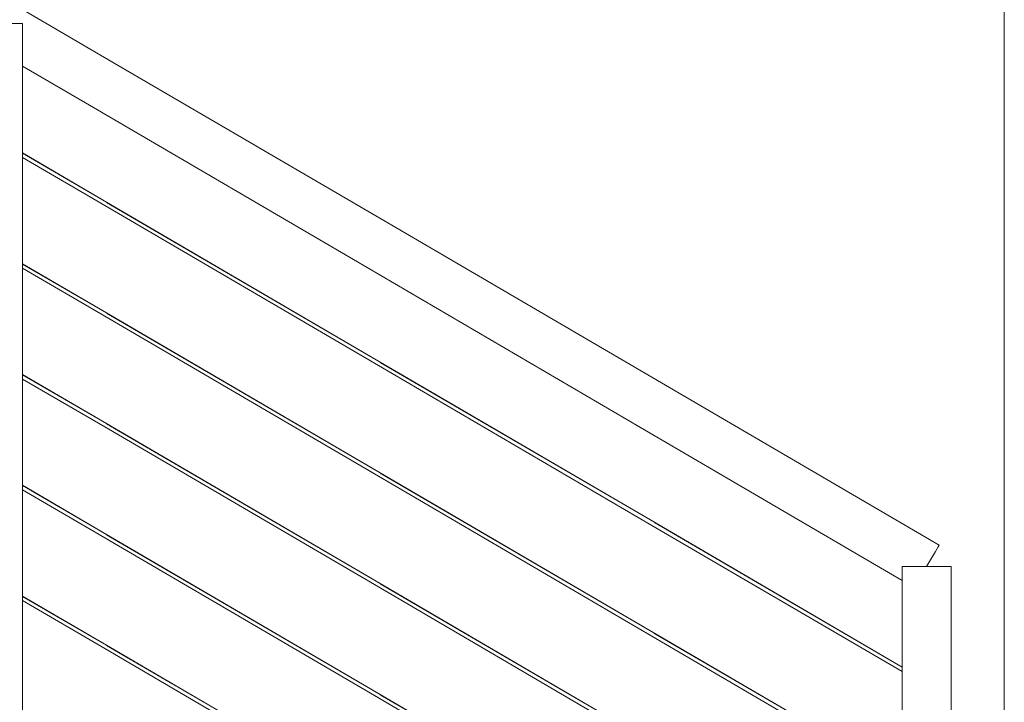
# Model space of a CAD drawing. Header units: millimetres. Extents: x -101298 to -58298, y 45839 to 66839.
# Tile 90 of 124: x -83015 to -82008, y 58194 to 58892. Entities that reach past the tile are written whole.
import ezdxf

# ---------------------------------------------------------------- set-up
doc = ezdxf.new("R2010")
doc.units = ezdxf.units.MM
doc.header["$MEASUREMENT"] = 0
doc.linetypes.add('Wipeout_Contour', pattern=[1000, 0, -1000])
doc.layers.add('Nowe_Konstrukcja - Schody', color=7, linetype='Continuous')
doc.layers.add('Nowe_Konstrukcja - Ściany zew', color=7, linetype='Continuous')
doc.layers.add('Nowe_Konstrukcja - Schody_Nr_pióra__101', color=250, linetype='Continuous', lineweight=13, true_color=0x333333)
doc.layers.add('Nowe_Konstrukcja - Ściany zew_Nr_pióra__3', color=7, linetype='Continuous', lineweight=13)

msp = doc.modelspace()

# ---------------------------------------------------------------- linework, layer by layer
at = {"layer": 'Nowe_Konstrukcja - Ściany zew_Nr_pióra__3', "color": 7, "linetype": 'Continuous', "lineweight": 13}
msp.add_line((-82007.8, 60269.4), (-82007.8, 57269.4), dxfattribs=at)

# ---------------------------------------------------------------- wipeouts: each hides what was drawn before it
at = {"color": 254, "linetype": 'Wipeout_Contour', "lineweight": 0, "ltscale": 404470.262499}
msp.add_wipeout([(-83012.3, 58189.3), (-82557.5, 57923.5), (-82464.5, 57977.9), (-83012.3, 58298)], dxfattribs=at).dxf.layer = 'Nowe_Konstrukcja - Ściany zew'

# ---------------------------------------------------------------- next in the draw order: wipeouts: each hides what was drawn before it
at = {"color": 254, "linetype": 'Wipeout_Contour', "lineweight": 0, "ltscale": 707145.443161}
msp.add_wipeout([(-83012.3, 58642.6), (-82366.3, 58265.1), (-82169.7, 58150.2), (-82112.3, 58183.7), (-82112.3, 58225.3), (-82368.3, 58374.9), (-83012.3, 58751.3)], dxfattribs=at).dxf.layer = 'Nowe_Konstrukcja - Ściany zew'

# ---------------------------------------------------------------- next in the draw order: wipeouts: each hides what was drawn before it
at = {"color": 254, "linetype": 'Wipeout_Contour', "lineweight": 0, "ltscale": 505472.79886}
msp.add_wipeout([(-83012.3, 58638), (-83012.3, 58529.3), (-82266.6, 58093.5), (-82173.6, 58147.9), (-82368.3, 58261.6)], dxfattribs=at).dxf.layer = 'Nowe_Konstrukcja - Ściany zew'

# ---------------------------------------------------------------- next in the draw order: wipeouts: each hides what was drawn before it
at = {"color": 254, "linetype": 'Wipeout_Contour', "lineweight": 0, "ltscale": 404544.329949}
msp.add_wipeout([(-83012.3, 58415.9), (-82363.6, 58036.9), (-82270.6, 58091.2), (-83012.3, 58524.6)], dxfattribs=at).dxf.layer = 'Nowe_Konstrukcja - Ściany zew'

# ---------------------------------------------------------------- next in the draw order: wipeouts: each hides what was drawn before it
at = {"color": 254, "linetype": 'Wipeout_Contour', "lineweight": 0, "ltscale": 404507.111943}
msp.add_wipeout([(-82367.6, 58034.5), (-83012.3, 58411.3), (-83012.3, 58302.6), (-82460.6, 57980.2)], dxfattribs=at).dxf.layer = 'Nowe_Konstrukcja - Ściany zew'

# ---------------------------------------------------------------- next in the draw order: wipeouts: each hides what was drawn before it
at = {"color": 254, "linetype": 'Wipeout_Contour', "lineweight": 0, "ltscale": 606814.156322}
msp.add_wipeout([(-83012.3, 58755.9), (-82366.3, 58378.4), (-82112.3, 58230), (-82112.3, 58318.7), (-82379.9, 58475.1), (-83012.3, 58844.7)], dxfattribs=at).dxf.layer = 'Nowe_Konstrukcja - Ściany zew'

# ---------------------------------------------------------------- next in the draw order: wipeouts: each hides what was drawn before it
at = {"color": 254, "linetype": 'Wipeout_Contour', "lineweight": 0, "ltscale": 403478.594637}
msp.add_wipeout([(-82379.9, 58475.1), (-82112.3, 58318.7), (-82112.3, 58320.9), (-82378.9, 58476.7)], dxfattribs=at).dxf.layer = 'Nowe_Konstrukcja - Schody'
at = {"color": 254, "linetype": 'Wipeout_Contour', "lineweight": 0, "ltscale": 404718.386995}
msp.add_wipeout([(-82648.3, 58085.2), (-82648, 58085.8), (-82928, 58249.4), (-82928.3, 58248.9)], dxfattribs=at).dxf.layer = 'Nowe_Konstrukcja - Schody'

# ---------------------------------------------------------------- next in the draw order: wipeouts: each hides what was drawn before it
at = {"color": 254, "linetype": 'Wipeout_Contour', "lineweight": 0, "ltscale": 403484.161769}
msp.add_wipeout([(-82378.9, 58476.7), (-82112.3, 58320.9), (-82112.3, 58327.2), (-82376.2, 58481.4)], dxfattribs=at).dxf.layer = 'Nowe_Konstrukcja - Schody'
at = {"color": 254, "linetype": 'Wipeout_Contour', "lineweight": 0, "ltscale": 404719.193414}
msp.add_wipeout([(-82647.3, 58087), (-82646.5, 58088.2), (-82926.5, 58251.8), (-82927.3, 58250.6)], dxfattribs=at).dxf.layer = 'Nowe_Konstrukcja - Schody'

# ---------------------------------------------------------------- next in the draw order: wipeouts: each hides what was drawn before it
at = {"color": 254, "linetype": 'Wipeout_Contour', "lineweight": 0, "ltscale": 504210.781224}
msp.add_wipeout([(-82376.2, 58481.4), (-82112.3, 58327.2), (-82112.3, 58333), (-82106.2, 58333), (-82372.1, 58488.4)], dxfattribs=at).dxf.layer = 'Nowe_Konstrukcja - Schody'
at = {"color": 254, "linetype": 'Wipeout_Contour', "lineweight": 0, "ltscale": 404719.527482}
msp.add_wipeout([(-82646.5, 58088.2), (-82646.3, 58088.7), (-82926.3, 58252.3), (-82926.5, 58251.8)], dxfattribs=at).dxf.layer = 'Nowe_Konstrukcja - Schody'

# ---------------------------------------------------------------- next in the draw order: wipeouts: each hides what was drawn before it
at = {"color": 254, "linetype": 'Wipeout_Contour', "lineweight": 0, "ltscale": 404741.075257}
msp.add_wipeout([(-82379.9, 58475.1), (-82378.9, 58476.7), (-82658.9, 58640.4), (-82659.9, 58638.7)], dxfattribs=at).dxf.layer = 'Nowe_Konstrukcja - Schody'
at = {"color": 254, "linetype": 'Wipeout_Contour', "lineweight": 0, "ltscale": 403471.962137}
msp.add_wipeout([(-82367.3, 58496.7), (-82372.1, 58488.4), (-82106.2, 58333), (-82087.3, 58333)], dxfattribs=at).dxf.layer = 'Nowe_Konstrukcja - Schody'
at = {"color": 254, "linetype": 'Wipeout_Contour', "lineweight": 0, "ltscale": 403686.580245}
msp.add_wipeout([(-82368.3, 58034.9), (-82368, 58035.5), (-82648, 58199.1), (-82648.3, 58198.6)], dxfattribs=at).dxf.layer = 'Nowe_Konstrukcja - Schody'

# ---------------------------------------------------------------- next in the draw order: wipeouts: each hides what was drawn before it
at = {"color": 254, "linetype": 'Wipeout_Contour', "lineweight": 0, "ltscale": 404742.366771}
msp.add_wipeout([(-82378.9, 58476.7), (-82376.2, 58481.4), (-82656.2, 58645), (-82658.9, 58640.4)], dxfattribs=at).dxf.layer = 'Nowe_Konstrukcja - Schody'
at = {"color": 254, "linetype": 'Wipeout_Contour', "lineweight": 0, "ltscale": 403459.119663}
msp.add_wipeout([(-82087.3, 58333), (-82082.4, 58341.3), (-82362.4, 58504.9), (-82367.3, 58496.7)], dxfattribs=at).dxf.layer = 'Nowe_Konstrukcja - Schody'
at = {"color": 254, "linetype": 'Wipeout_Contour', "lineweight": 0, "ltscale": 403687.398088}
msp.add_wipeout([(-82367.3, 58036.7), (-82366.5, 58037.9), (-82646.5, 58201.5), (-82647.3, 58200.3)], dxfattribs=at).dxf.layer = 'Nowe_Konstrukcja - Schody'

# ---------------------------------------------------------------- next in the draw order: wipeouts: each hides what was drawn before it
at = {"color": 254, "linetype": 'Wipeout_Contour', "lineweight": 0, "ltscale": 404744.754451}
msp.add_wipeout([(-82376.2, 58481.4), (-82372.1, 58488.4), (-82652.1, 58652), (-82656.2, 58645)], dxfattribs=at).dxf.layer = 'Nowe_Konstrukcja - Schody'
at = {"color": 254, "linetype": 'Wipeout_Contour', "lineweight": 0, "ltscale": 403462.257947}
msp.add_wipeout([(-82082.4, 58341.3), (-82078.3, 58348.3), (-82358.3, 58511.9), (-82362.4, 58504.9)], dxfattribs=at).dxf.layer = 'Nowe_Konstrukcja - Schody'
at = {"color": 254, "linetype": 'Wipeout_Contour', "lineweight": 0, "ltscale": 501957.981388}
msp.add_wipeout([(-82112.3, 58333), (-82112.3, 57433), (-82087.3, 57433), (-82062.3, 57433), (-82062.3, 58333)], dxfattribs=at).dxf.layer = 'Nowe_Konstrukcja - Schody'
at = {"color": 254, "linetype": 'Wipeout_Contour', "lineweight": 0, "ltscale": 403687.736889}
msp.add_wipeout([(-82366.5, 58037.9), (-82366.3, 58038.4), (-82646.3, 58202), (-82646.5, 58201.5)], dxfattribs=at).dxf.layer = 'Nowe_Konstrukcja - Schody'

# ---------------------------------------------------------------- next in the draw order: linework, layer by layer
at = {"layer": 'Nowe_Konstrukcja - Schody_Nr_pióra__101', "color": 250, "linetype": 'Continuous', "lineweight": 13, "true_color": 0x333333}
for p, q in [((-82087.3, 58333), (-82082.4, 58341.3)), ((-82062.3, 57433), (-82062.3, 58333))]:
    msp.add_line(p, q, dxfattribs=at)

# ---------------------------------------------------------------- next in the draw order: wipeouts: each hides what was drawn before it
at = {"color": 254, "linetype": 'Wipeout_Contour', "lineweight": 0, "ltscale": 406033.278791}
msp.add_wipeout([(-82659.9, 58638.7), (-82658.9, 58640.4), (-82938.9, 58804), (-82939.9, 58802.4)], dxfattribs=at).dxf.layer = 'Nowe_Konstrukcja - Schody'
at = {"color": 254, "linetype": 'Wipeout_Contour', "lineweight": 0, "ltscale": 404747.876675}
msp.add_wipeout([(-82372.1, 58488.4), (-82367.3, 58496.7), (-82647.3, 58660.3), (-82652.1, 58652)], dxfattribs=at).dxf.layer = 'Nowe_Konstrukcja - Schody'
at = {"color": 254, "linetype": 'Wipeout_Contour', "lineweight": 0, "ltscale": 403464.661859}
msp.add_wipeout([(-82078.3, 58348.3), (-82075.6, 58353), (-82355.6, 58516.6), (-82358.3, 58511.9)], dxfattribs=at).dxf.layer = 'Nowe_Konstrukcja - Schody'

# ---------------------------------------------------------------- next in the draw order: wipeouts: each hides what was drawn before it
at = {"color": 254, "linetype": 'Wipeout_Contour', "lineweight": 0, "ltscale": 406034.566193}
msp.add_wipeout([(-82658.9, 58640.4), (-82656.2, 58645), (-82936.2, 58808.7), (-82938.9, 58804)], dxfattribs=at).dxf.layer = 'Nowe_Konstrukcja - Schody'
at = {"color": 254, "linetype": 'Wipeout_Contour', "lineweight": 0, "ltscale": 404751.259441}
msp.add_wipeout([(-82367.3, 58496.7), (-82362.4, 58504.9), (-82642.4, 58668.6), (-82647.3, 58660.3)], dxfattribs=at).dxf.layer = 'Nowe_Konstrukcja - Schody'
at = {"color": 254, "linetype": 'Wipeout_Contour', "lineweight": 0, "ltscale": 403465.963537}
msp.add_wipeout([(-82075.6, 58353), (-82074.6, 58354.6), (-82354.6, 58518.3), (-82355.6, 58516.6)], dxfattribs=at).dxf.layer = 'Nowe_Konstrukcja - Schody'

# ---------------------------------------------------------------- next in the draw order: linework, layer by layer
at = {"layer": 'Nowe_Konstrukcja - Schody_Nr_pióra__101', "color": 250, "linetype": 'Continuous', "lineweight": 13, "true_color": 0x333333}
for p, q in [((-82075.6, 58353), (-82074.6, 58354.6)), ((-82082.4, 58341.3), (-82078.3, 58348.3)), ((-82078.3, 58348.3), (-82075.6, 58353))]:
    msp.add_line(p, q, dxfattribs=at)

# ---------------------------------------------------------------- next in the draw order: wipeouts: each hides what was drawn before it
at = {"color": 254, "linetype": 'Wipeout_Contour', "lineweight": 0, "ltscale": 406036.946273}
msp.add_wipeout([(-82656.2, 58645), (-82652.1, 58652), (-82932.1, 58815.7), (-82936.2, 58808.7)], dxfattribs=at).dxf.layer = 'Nowe_Konstrukcja - Schody'
at = {"color": 254, "linetype": 'Wipeout_Contour', "lineweight": 0, "ltscale": 404754.387753}
msp.add_wipeout([(-82362.4, 58504.9), (-82358.3, 58511.9), (-82638.3, 58675.6), (-82642.4, 58668.6)], dxfattribs=at).dxf.layer = 'Nowe_Konstrukcja - Schody'

# ---------------------------------------------------------------- next in the draw order: wipeouts: each hides what was drawn before it
at = {"color": 254, "linetype": 'Wipeout_Contour', "lineweight": 0, "ltscale": 406847.514214}
msp.add_wipeout([(-82938.9, 58804), (-83012.3, 58846.9), (-83012.3, 58844.7), (-82939.9, 58802.4)], dxfattribs=at).dxf.layer = 'Nowe_Konstrukcja - Schody'
at = {"color": 254, "linetype": 'Wipeout_Contour', "lineweight": 0, "ltscale": 406040.058559}
msp.add_wipeout([(-82652.1, 58652), (-82647.3, 58660.3), (-82927.3, 58823.9), (-82932.1, 58815.7)], dxfattribs=at).dxf.layer = 'Nowe_Konstrukcja - Schody'
at = {"color": 254, "linetype": 'Wipeout_Contour', "lineweight": 0, "ltscale": 404756.784026}
msp.add_wipeout([(-82358.3, 58511.9), (-82355.6, 58516.6), (-82635.6, 58680.3), (-82638.3, 58675.6)], dxfattribs=at).dxf.layer = 'Nowe_Konstrukcja - Schody'

# ---------------------------------------------------------------- next in the draw order: wipeouts: each hides what was drawn before it
at = {"color": 254, "linetype": 'Wipeout_Contour', "lineweight": 0, "ltscale": 406853.031664}
msp.add_wipeout([(-82936.2, 58808.7), (-83012.3, 58853.1), (-83012.3, 58846.9), (-82938.9, 58804)], dxfattribs=at).dxf.layer = 'Nowe_Konstrukcja - Schody'
at = {"color": 254, "linetype": 'Wipeout_Contour', "lineweight": 0, "ltscale": 406043.430557}
msp.add_wipeout([(-82647.3, 58660.3), (-82642.4, 58668.6), (-82922.4, 58832.2), (-82927.3, 58823.9)], dxfattribs=at).dxf.layer = 'Nowe_Konstrukcja - Schody'
at = {"color": 254, "linetype": 'Wipeout_Contour', "lineweight": 0, "ltscale": 404758.081569}
msp.add_wipeout([(-82355.6, 58516.6), (-82354.6, 58518.3), (-82634.6, 58681.9), (-82635.6, 58680.3)], dxfattribs=at).dxf.layer = 'Nowe_Konstrukcja - Schody'

# ---------------------------------------------------------------- next in the draw order: wipeouts: each hides what was drawn before it
at = {"color": 254, "linetype": 'Wipeout_Contour', "lineweight": 0, "ltscale": 406863.264321}
msp.add_wipeout([(-82932.1, 58815.7), (-83012.3, 58862.5), (-83012.3, 58853.1), (-82936.2, 58808.7)], dxfattribs=at).dxf.layer = 'Nowe_Konstrukcja - Schody'
at = {"color": 254, "linetype": 'Wipeout_Contour', "lineweight": 0, "ltscale": 406046.548912}
msp.add_wipeout([(-82642.4, 58668.6), (-82638.3, 58675.6), (-82918.3, 58839.2), (-82922.4, 58832.2)], dxfattribs=at).dxf.layer = 'Nowe_Konstrukcja - Schody'

# ---------------------------------------------------------------- next in the draw order: wipeouts: each hides what was drawn before it
at = {"color": 254, "linetype": 'Wipeout_Contour', "lineweight": 0, "ltscale": 406876.654252}
msp.add_wipeout([(-82927.3, 58823.9), (-83012.3, 58873.6), (-83012.3, 58862.5), (-82932.1, 58815.7)], dxfattribs=at).dxf.layer = 'Nowe_Konstrukcja - Schody'
at = {"color": 254, "linetype": 'Wipeout_Contour', "lineweight": 0, "ltscale": 406048.937557}
msp.add_wipeout([(-82638.3, 58675.6), (-82635.6, 58680.3), (-82915.6, 58843.9), (-82918.3, 58839.2)], dxfattribs=at).dxf.layer = 'Nowe_Konstrukcja - Schody'

# ---------------------------------------------------------------- next in the draw order: wipeouts: each hides what was drawn before it
at = {"color": 254, "linetype": 'Wipeout_Contour', "lineweight": 0, "ltscale": 406891.162102}
msp.add_wipeout([(-83012.3, 58884.7), (-83012.3, 58873.6), (-82927.3, 58823.9), (-82922.4, 58832.2)], dxfattribs=at).dxf.layer = 'Nowe_Konstrukcja - Schody'
at = {"color": 254, "linetype": 'Wipeout_Contour', "lineweight": 0, "ltscale": 406050.23097}
msp.add_wipeout([(-82635.6, 58680.3), (-82634.6, 58681.9), (-82914.6, 58845.5), (-82915.6, 58843.9)], dxfattribs=at).dxf.layer = 'Nowe_Konstrukcja - Schody'

# ---------------------------------------------------------------- next in the draw order: wipeouts: each hides what was drawn before it
at = {"color": 254, "linetype": 'Wipeout_Contour', "lineweight": 0, "ltscale": 712284.428431}
msp.add_wipeout([(-83032.4, 58896.5), (-83018.3, 58888.2), (-83012.3, 58888.2), (-83012.3, 58884.7), (-82922.4, 58832.2), (-82918.3, 58839.2), (-83028.3, 58903.5)], dxfattribs=at).dxf.layer = 'Nowe_Konstrukcja - Schody'

# ---------------------------------------------------------------- next in the draw order: wipeouts: each hides what was drawn before it
at = {"color": 254, "linetype": 'Wipeout_Contour', "lineweight": 0, "ltscale": 406948.8463}
msp.add_wipeout([(-82918.3, 58839.2), (-82915.6, 58843.9), (-83025.6, 58908.2), (-83028.3, 58903.5)], dxfattribs=at).dxf.layer = 'Nowe_Konstrukcja - Schody'

# ---------------------------------------------------------------- next in the draw order: wipeouts: each hides what was drawn before it
at = {"color": 254, "linetype": 'Wipeout_Contour', "lineweight": 0, "ltscale": 406950.136833}
msp.add_wipeout([(-82915.6, 58843.9), (-82914.6, 58845.5), (-83024.6, 58909.8), (-83025.6, 58908.2)], dxfattribs=at).dxf.layer = 'Nowe_Konstrukcja - Schody'

# ---------------------------------------------------------------- next in the draw order: wipeouts: each hides what was drawn before it
at = {"color": 254, "linetype": 'Wipeout_Contour', "lineweight": 0, "ltscale": 406085.989073}
msp.add_wipeout([(-83062.3, 58888.2), (-83062.3, 57924), (-83012.3, 57924), (-83012.3, 58888.2)], dxfattribs=at).dxf.layer = 'Nowe_Konstrukcja - Schody'

# ---------------------------------------------------------------- next in the draw order: linework, layer by layer
at = {"layer": 'Nowe_Konstrukcja - Schody_Nr_pióra__101', "color": 250, "linetype": 'Continuous', "lineweight": 13, "true_color": 0x333333}
for p, q in [((-82914.6, 58845.5), (-83024.6, 58909.8)), ((-83062.3, 58888.2), (-83012.3, 58888.2)), ((-82939.9, 58802.4), (-83012.3, 58844.7))]:
    msp.add_line(p, q, dxfattribs=at)

# ---------------------------------------------------------------- next in the draw order: wipeouts: each hides what was drawn before it
at = {"color": 254, "linetype": 'Wipeout_Contour', "lineweight": 0, "ltscale": 405558.966184}
msp.add_wipeout([(-82928, 58249.4), (-83012.3, 58298.7), (-83012.3, 58298), (-82928.3, 58248.9)], dxfattribs=at).dxf.layer = 'Nowe_Konstrukcja - Schody'

# ---------------------------------------------------------------- next in the draw order: wipeouts: each hides what was drawn before it
at = {"color": 254, "linetype": 'Wipeout_Contour', "lineweight": 0, "ltscale": 405562.57631}
msp.add_wipeout([(-82926.5, 58251.8), (-83012.3, 58301.9), (-83012.3, 58300.3), (-82927.3, 58250.6)], dxfattribs=at).dxf.layer = 'Nowe_Konstrukcja - Schody'

# ---------------------------------------------------------------- next in the draw order: wipeouts: each hides what was drawn before it
at = {"color": 254, "linetype": 'Wipeout_Contour', "lineweight": 0, "ltscale": 405564.081171}
msp.add_wipeout([(-82926.3, 58252.3), (-83012.3, 58302.6), (-83012.3, 58301.9), (-82926.5, 58251.8)], dxfattribs=at).dxf.layer = 'Nowe_Konstrukcja - Schody'

# ---------------------------------------------------------------- next in the draw order: wipeouts: each hides what was drawn before it
at = {"color": 254, "linetype": 'Wipeout_Contour', "lineweight": 0, "ltscale": 404979.174564}
msp.add_wipeout([(-82648.3, 58198.6), (-82648, 58199.1), (-82928, 58362.7), (-82928.3, 58362.2)], dxfattribs=at).dxf.layer = 'Nowe_Konstrukcja - Schody'

# ---------------------------------------------------------------- next in the draw order: wipeouts: each hides what was drawn before it
at = {"color": 254, "linetype": 'Wipeout_Contour', "lineweight": 0, "ltscale": 404979.989796}
msp.add_wipeout([(-82647.3, 58200.3), (-82646.5, 58201.5), (-82926.5, 58365.2), (-82927.3, 58363.9)], dxfattribs=at).dxf.layer = 'Nowe_Konstrukcja - Schody'

# ---------------------------------------------------------------- next in the draw order: wipeouts: each hides what was drawn before it
at = {"color": 254, "linetype": 'Wipeout_Contour', "lineweight": 0, "ltscale": 404980.327515}
msp.add_wipeout([(-82646.5, 58201.5), (-82646.3, 58202), (-82926.3, 58365.7), (-82926.5, 58365.2)], dxfattribs=at).dxf.layer = 'Nowe_Konstrukcja - Schody'

# ---------------------------------------------------------------- next in the draw order: linework, layer by layer
at = {"layer": 'Nowe_Konstrukcja - Schody_Nr_pióra__101', "color": 250, "linetype": 'Continuous', "lineweight": 13, "true_color": 0x333333}
for p, q in [((-82926.3, 58252.3), (-83012.3, 58302.6)), ((-82928.3, 58248.9), (-83012.3, 58298))]:
    msp.add_line(p, q, dxfattribs=at)

# ---------------------------------------------------------------- next in the draw order: wipeouts: each hides what was drawn before it
at = {"color": 254, "linetype": 'Wipeout_Contour', "lineweight": 0, "ltscale": 405819.688955}
msp.add_wipeout([(-82928, 58362.7), (-83012.3, 58412), (-83012.3, 58411.3), (-82928.3, 58362.2)], dxfattribs=at).dxf.layer = 'Nowe_Konstrukcja - Schody'
at = {"color": 254, "linetype": 'Wipeout_Contour', "lineweight": 0, "ltscale": 403947.808137}
msp.add_wipeout([(-82368.3, 58148.3), (-82368, 58148.8), (-82648, 58312.4), (-82648.3, 58311.9)], dxfattribs=at).dxf.layer = 'Nowe_Konstrukcja - Schody'

# ---------------------------------------------------------------- next in the draw order: wipeouts: each hides what was drawn before it
at = {"color": 254, "linetype": 'Wipeout_Contour', "lineweight": 0, "ltscale": 405823.307661}
msp.add_wipeout([(-82926.5, 58365.2), (-83012.3, 58415.3), (-83012.3, 58413.6), (-82927.3, 58363.9)], dxfattribs=at).dxf.layer = 'Nowe_Konstrukcja - Schody'
at = {"color": 254, "linetype": 'Wipeout_Contour', "lineweight": 0, "ltscale": 403948.634808}
msp.add_wipeout([(-82367.3, 58150), (-82366.5, 58151.2), (-82646.5, 58314.9), (-82647.3, 58313.6)], dxfattribs=at).dxf.layer = 'Nowe_Konstrukcja - Schody'

# ---------------------------------------------------------------- next in the draw order: wipeouts: each hides what was drawn before it
at = {"color": 254, "linetype": 'Wipeout_Contour', "lineweight": 0, "ltscale": 405824.816077}
msp.add_wipeout([(-82926.3, 58365.7), (-83012.3, 58415.9), (-83012.3, 58415.3), (-82926.5, 58365.2)], dxfattribs=at).dxf.layer = 'Nowe_Konstrukcja - Schody'
at = {"color": 254, "linetype": 'Wipeout_Contour', "lineweight": 0, "ltscale": 403948.977266}
msp.add_wipeout([(-82366.5, 58151.2), (-82366.3, 58151.7), (-82646.3, 58315.4), (-82646.5, 58314.9)], dxfattribs=at).dxf.layer = 'Nowe_Konstrukcja - Schody'

# ---------------------------------------------------------------- next in the draw order: linework, layer by layer
at = {"layer": 'Nowe_Konstrukcja - Schody_Nr_pióra__101', "color": 250, "linetype": 'Continuous', "lineweight": 13, "true_color": 0x333333}
for p, q in [((-82648.3, 58085.2), (-82928.3, 58248.9)), ((-82646.3, 58088.7), (-82926.3, 58252.3))]:
    msp.add_line(p, q, dxfattribs=at)

# ---------------------------------------------------------------- next in the draw order: wipeouts: each hides what was drawn before it
at = {"color": 254, "linetype": 'Wipeout_Contour', "lineweight": 0, "ltscale": 405240.301441}
msp.add_wipeout([(-82648.3, 58311.9), (-82648, 58312.4), (-82928, 58476.1), (-82928.3, 58475.6)], dxfattribs=at).dxf.layer = 'Nowe_Konstrukcja - Schody'
at = {"color": 254, "linetype": 'Wipeout_Contour', "lineweight": 0, "ltscale": 402972.721534}
msp.add_wipeout([(-82368.3, 58261.6), (-82112.3, 58112), (-82112.3, 58112.7), (-82368, 58262.1)], dxfattribs=at).dxf.layer = 'Nowe_Konstrukcja - Schody'

# ---------------------------------------------------------------- next in the draw order: wipeouts: each hides what was drawn before it
at = {"color": 254, "linetype": 'Wipeout_Contour', "lineweight": 0, "ltscale": 405241.125475}
msp.add_wipeout([(-82647.3, 58313.6), (-82646.5, 58314.9), (-82926.5, 58478.5), (-82927.3, 58477.3)], dxfattribs=at).dxf.layer = 'Nowe_Konstrukcja - Schody'
at = {"color": 254, "linetype": 'Wipeout_Contour', "lineweight": 0, "ltscale": 402976.373016}
msp.add_wipeout([(-82367.3, 58263.3), (-82112.3, 58114.3), (-82112.3, 58116), (-82366.5, 58264.6)], dxfattribs=at).dxf.layer = 'Nowe_Konstrukcja - Schody'

# ---------------------------------------------------------------- next in the draw order: wipeouts: each hides what was drawn before it
at = {"color": 254, "linetype": 'Wipeout_Contour', "lineweight": 0, "ltscale": 405241.46684}
msp.add_wipeout([(-82646.5, 58314.9), (-82646.3, 58315.4), (-82926.3, 58479), (-82926.5, 58478.5)], dxfattribs=at).dxf.layer = 'Nowe_Konstrukcja - Schody'
at = {"color": 254, "linetype": 'Wipeout_Contour', "lineweight": 0, "ltscale": 402977.882304}
msp.add_wipeout([(-82366.5, 58264.6), (-82112.3, 58116), (-82112.3, 58116.6), (-82366.3, 58265.1)], dxfattribs=at).dxf.layer = 'Nowe_Konstrukcja - Schody'

# ---------------------------------------------------------------- next in the draw order: linework, layer by layer
at = {"layer": 'Nowe_Konstrukcja - Schody_Nr_pióra__101', "color": 250, "linetype": 'Continuous', "lineweight": 13, "true_color": 0x333333}
for p, q in [((-82926.3, 58365.7), (-83012.3, 58415.9)), ((-82928.3, 58362.2), (-83012.3, 58411.3)), ((-82368.3, 58034.9), (-82648.3, 58198.6)), ((-82366.3, 58038.4), (-82646.3, 58202))]:
    msp.add_line(p, q, dxfattribs=at)

# ---------------------------------------------------------------- next in the draw order: wipeouts: each hides what was drawn before it
at = {"color": 254, "linetype": 'Wipeout_Contour', "lineweight": 0, "ltscale": 406080.750414}
msp.add_wipeout([(-82928, 58476.1), (-83012.3, 58525.3), (-83012.3, 58524.6), (-82928.3, 58475.6)], dxfattribs=at).dxf.layer = 'Nowe_Konstrukcja - Schody'
at = {"color": 254, "linetype": 'Wipeout_Contour', "lineweight": 0, "ltscale": 404209.375633}
msp.add_wipeout([(-82368.3, 58261.6), (-82368, 58262.1), (-82648, 58425.8), (-82648.3, 58425.2)], dxfattribs=at).dxf.layer = 'Nowe_Konstrukcja - Schody'

# ---------------------------------------------------------------- next in the draw order: wipeouts: each hides what was drawn before it
at = {"color": 254, "linetype": 'Wipeout_Contour', "lineweight": 0, "ltscale": 406084.377685}
msp.add_wipeout([(-82926.5, 58478.5), (-83012.3, 58528.6), (-83012.3, 58527), (-82927.3, 58477.3)], dxfattribs=at).dxf.layer = 'Nowe_Konstrukcja - Schody'
at = {"color": 254, "linetype": 'Wipeout_Contour', "lineweight": 0, "ltscale": 404210.211121}
msp.add_wipeout([(-82367.3, 58263.3), (-82366.5, 58264.6), (-82646.5, 58428.2), (-82647.3, 58427)], dxfattribs=at).dxf.layer = 'Nowe_Konstrukcja - Schody'

# ---------------------------------------------------------------- next in the draw order: wipeouts: each hides what was drawn before it
at = {"color": 254, "linetype": 'Wipeout_Contour', "lineweight": 0, "ltscale": 406085.889651}
msp.add_wipeout([(-82926.3, 58479), (-83012.3, 58529.3), (-83012.3, 58528.6), (-82926.5, 58478.5)], dxfattribs=at).dxf.layer = 'Nowe_Konstrukcja - Schody'
at = {"color": 254, "linetype": 'Wipeout_Contour', "lineweight": 0, "ltscale": 404210.55723}
msp.add_wipeout([(-82366.5, 58264.6), (-82366.3, 58265.1), (-82646.3, 58428.7), (-82646.5, 58428.2)], dxfattribs=at).dxf.layer = 'Nowe_Konstrukcja - Schody'

# ---------------------------------------------------------------- next in the draw order: linework, layer by layer
at = {"layer": 'Nowe_Konstrukcja - Schody_Nr_pióra__101', "color": 250, "linetype": 'Continuous', "lineweight": 13, "true_color": 0x333333}
for p, q in [((-82646.3, 58202), (-82926.3, 58365.7)), ((-82648.3, 58198.6), (-82928.3, 58362.2))]:
    msp.add_line(p, q, dxfattribs=at)

# ---------------------------------------------------------------- next in the draw order: wipeouts: each hides what was drawn before it
at = {"color": 254, "linetype": 'Wipeout_Contour', "lineweight": 0, "ltscale": 405501.76697}
msp.add_wipeout([(-82648.3, 58425.2), (-82648, 58425.8), (-82928, 58589.4), (-82928.3, 58588.9)], dxfattribs=at).dxf.layer = 'Nowe_Konstrukcja - Schody'
at = {"color": 254, "linetype": 'Wipeout_Contour', "lineweight": 0, "ltscale": 403234.727054}
msp.add_wipeout([(-82368.3, 58374.9), (-82112.3, 58225.3), (-82112.3, 58226), (-82368, 58375.5)], dxfattribs=at).dxf.layer = 'Nowe_Konstrukcja - Schody'

# ---------------------------------------------------------------- next in the draw order: wipeouts: each hides what was drawn before it
at = {"color": 254, "linetype": 'Wipeout_Contour', "lineweight": 0, "ltscale": 405502.599794}
msp.add_wipeout([(-82647.3, 58427), (-82646.5, 58428.2), (-82926.5, 58591.8), (-82927.3, 58590.6)], dxfattribs=at).dxf.layer = 'Nowe_Konstrukcja - Schody'
at = {"color": 254, "linetype": 'Wipeout_Contour', "lineweight": 0, "ltscale": 403238.387143}
msp.add_wipeout([(-82367.3, 58376.7), (-82112.3, 58227.6), (-82112.3, 58229.3), (-82366.5, 58377.9)], dxfattribs=at).dxf.layer = 'Nowe_Konstrukcja - Schody'

# ---------------------------------------------------------------- next in the draw order: wipeouts: each hides what was drawn before it
at = {"color": 254, "linetype": 'Wipeout_Contour', "lineweight": 0, "ltscale": 405502.9448}
msp.add_wipeout([(-82646.5, 58428.2), (-82646.3, 58428.7), (-82926.3, 58592.3), (-82926.5, 58591.8)], dxfattribs=at).dxf.layer = 'Nowe_Konstrukcja - Schody'
at = {"color": 254, "linetype": 'Wipeout_Contour', "lineweight": 0, "ltscale": 403239.899981}
msp.add_wipeout([(-82366.5, 58377.9), (-82112.3, 58229.3), (-82112.3, 58230), (-82366.3, 58378.4)], dxfattribs=at).dxf.layer = 'Nowe_Konstrukcja - Schody'

# ---------------------------------------------------------------- next in the draw order: linework, layer by layer
at = {"layer": 'Nowe_Konstrukcja - Schody_Nr_pióra__101', "color": 250, "linetype": 'Continuous', "lineweight": 13, "true_color": 0x333333}
for p, q in [((-82926.3, 58479), (-83012.3, 58529.3)), ((-82928.3, 58475.6), (-83012.3, 58524.6)), ((-82074.6, 58354.6), (-82354.6, 58518.3)), ((-82112.3, 58333), (-82062.3, 58333)), ((-82112.3, 57433), (-82112.3, 58333)), ((-82366.3, 58151.7), (-82646.3, 58315.4)), ((-82368.3, 58148.3), (-82648.3, 58311.9)), ((-82112.3, 58116.6), (-82366.3, 58265.1)), ((-82112.3, 58112), (-82368.3, 58261.6))]:
    msp.add_line(p, q, dxfattribs=at)

# ---------------------------------------------------------------- next in the draw order: wipeouts: each hides what was drawn before it
at = {"color": 254, "linetype": 'Wipeout_Contour', "lineweight": 0, "ltscale": 406342.149908}
msp.add_wipeout([(-82928, 58589.4), (-83012.3, 58638.7), (-83012.3, 58638), (-82928.3, 58588.9)], dxfattribs=at).dxf.layer = 'Nowe_Konstrukcja - Schody'
at = {"color": 254, "linetype": 'Wipeout_Contour', "lineweight": 0, "ltscale": 404471.282076}
msp.add_wipeout([(-82368.3, 58374.9), (-82368, 58375.5), (-82648, 58539.1), (-82648.3, 58538.6)], dxfattribs=at).dxf.layer = 'Nowe_Konstrukcja - Schody'

# ---------------------------------------------------------------- next in the draw order: wipeouts: each hides what was drawn before it
at = {"color": 254, "linetype": 'Wipeout_Contour', "lineweight": 0, "ltscale": 406345.785732}
msp.add_wipeout([(-82926.5, 58591.8), (-83012.3, 58641.9), (-83012.3, 58640.3), (-82927.3, 58590.6)], dxfattribs=at).dxf.layer = 'Nowe_Konstrukcja - Schody'
at = {"color": 254, "linetype": 'Wipeout_Contour', "lineweight": 0, "ltscale": 404472.126367}
msp.add_wipeout([(-82367.3, 58376.7), (-82366.5, 58377.9), (-82646.5, 58541.5), (-82647.3, 58540.3)], dxfattribs=at).dxf.layer = 'Nowe_Konstrukcja - Schody'

# ---------------------------------------------------------------- next in the draw order: wipeouts: each hides what was drawn before it
at = {"color": 254, "linetype": 'Wipeout_Contour', "lineweight": 0, "ltscale": 406347.30124}
msp.add_wipeout([(-82926.3, 58592.3), (-83012.3, 58642.6), (-83012.3, 58641.9), (-82926.5, 58591.8)], dxfattribs=at).dxf.layer = 'Nowe_Konstrukcja - Schody'
at = {"color": 254, "linetype": 'Wipeout_Contour', "lineweight": 0, "ltscale": 404472.476122}
msp.add_wipeout([(-82366.5, 58377.9), (-82366.3, 58378.4), (-82646.3, 58542), (-82646.5, 58541.5)], dxfattribs=at).dxf.layer = 'Nowe_Konstrukcja - Schody'

# ---------------------------------------------------------------- next in the draw order: linework, layer by layer
at = {"layer": 'Nowe_Konstrukcja - Schody_Nr_pióra__101', "color": 250, "linetype": 'Continuous', "lineweight": 13, "true_color": 0x333333}
for p, q in [((-82354.6, 58518.3), (-82634.6, 58681.9)), ((-82648.3, 58311.9), (-82928.3, 58475.6)), ((-82646.3, 58315.4), (-82926.3, 58479)), ((-82112.3, 58318.7), (-82379.9, 58475.1)), ((-82368.3, 58261.6), (-82648.3, 58425.2)), ((-82366.3, 58265.1), (-82646.3, 58428.7)), ((-82112.3, 58225.3), (-82368.3, 58374.9)), ((-82112.3, 58230), (-82366.3, 58378.4))]:
    msp.add_line(p, q, dxfattribs=at)

# ---------------------------------------------------------------- next in the draw order: wipeouts: each hides what was drawn before it
at = {"color": 254, "linetype": 'Wipeout_Contour', "lineweight": 0, "ltscale": 405763.570498}
msp.add_wipeout([(-82648.3, 58538.6), (-82648, 58539.1), (-82928, 58702.7), (-82928.3, 58702.2)], dxfattribs=at).dxf.layer = 'Nowe_Konstrukcja - Schody'

# ---------------------------------------------------------------- next in the draw order: wipeouts: each hides what was drawn before it
at = {"color": 254, "linetype": 'Wipeout_Contour', "lineweight": 0, "ltscale": 405764.412099}
msp.add_wipeout([(-82647.3, 58540.3), (-82646.5, 58541.5), (-82926.5, 58705.2), (-82927.3, 58703.9)], dxfattribs=at).dxf.layer = 'Nowe_Konstrukcja - Schody'

# ---------------------------------------------------------------- next in the draw order: wipeouts: each hides what was drawn before it
at = {"color": 254, "linetype": 'Wipeout_Contour', "lineweight": 0, "ltscale": 405764.760741}
msp.add_wipeout([(-82646.5, 58541.5), (-82646.3, 58542), (-82926.3, 58705.7), (-82926.5, 58705.2)], dxfattribs=at).dxf.layer = 'Nowe_Konstrukcja - Schody'

# ---------------------------------------------------------------- next in the draw order: linework, layer by layer
at = {"layer": 'Nowe_Konstrukcja - Schody_Nr_pióra__101', "color": 250, "linetype": 'Continuous', "lineweight": 13, "true_color": 0x333333}
for p, q in [((-82634.6, 58681.9), (-82914.6, 58845.5)), ((-82926.3, 58592.3), (-83012.3, 58642.6)), ((-82928.3, 58588.9), (-83012.3, 58638)), ((-82379.9, 58475.1), (-82659.9, 58638.7)), ((-82648.3, 58425.2), (-82928.3, 58588.9)), ((-82646.3, 58428.7), (-82926.3, 58592.3)), ((-82368.3, 58374.9), (-82648.3, 58538.6)), ((-82366.3, 58378.4), (-82646.3, 58542))]:
    msp.add_line(p, q, dxfattribs=at)

# ---------------------------------------------------------------- next in the draw order: wipeouts: each hides what was drawn before it
at = {"color": 254, "linetype": 'Wipeout_Contour', "lineweight": 0, "ltscale": 406603.886787}
msp.add_wipeout([(-82928, 58702.7), (-83012.3, 58752), (-83012.3, 58751.3), (-82928.3, 58702.2)], dxfattribs=at).dxf.layer = 'Nowe_Konstrukcja - Schody'

# ---------------------------------------------------------------- next in the draw order: wipeouts: each hides what was drawn before it
at = {"color": 254, "linetype": 'Wipeout_Contour', "lineweight": 0, "ltscale": 406607.531147}
msp.add_wipeout([(-82926.5, 58705.2), (-83012.3, 58755.3), (-83012.3, 58753.6), (-82927.3, 58703.9)], dxfattribs=at).dxf.layer = 'Nowe_Konstrukcja - Schody'

# ---------------------------------------------------------------- next in the draw order: wipeouts: each hides what was drawn before it
at = {"color": 254, "linetype": 'Wipeout_Contour', "lineweight": 0, "ltscale": 406609.050194}
msp.add_wipeout([(-82926.3, 58705.7), (-83012.3, 58755.9), (-83012.3, 58755.3), (-82926.5, 58705.2)], dxfattribs=at).dxf.layer = 'Nowe_Konstrukcja - Schody'

# ---------------------------------------------------------------- next in the draw order: linework, layer by layer
at = {"layer": 'Nowe_Konstrukcja - Schody_Nr_pióra__101', "color": 250, "linetype": 'Continuous', "lineweight": 13, "true_color": 0x333333}
for p, q in [((-83012.3, 57924), (-83012.3, 58888.2)), ((-82659.9, 58638.7), (-82939.9, 58802.4)), ((-82926.3, 58705.7), (-83012.3, 58755.9)), ((-82928.3, 58702.2), (-83012.3, 58751.3)), ((-82648.3, 58538.6), (-82928.3, 58702.2)), ((-82646.3, 58542), (-82926.3, 58705.7))]:
    msp.add_line(p, q, dxfattribs=at)

doc.saveas('drawing.dxf')
